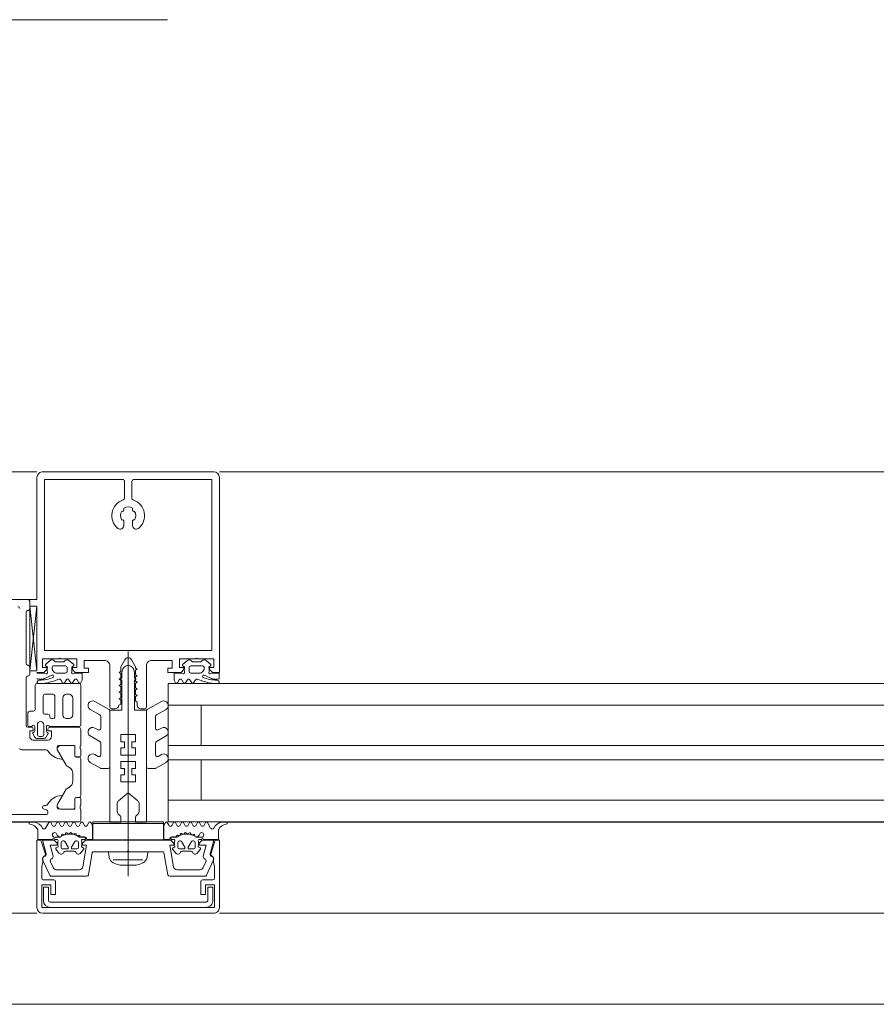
# Model space of a CAD drawing. Header units: centimetres. Extents: x -2424 to 2319, y 5 to 3760.
# Tile 9 of 117: x 449 to 473, y 381 to 408. Entities that reach past the tile are written whole.
import ezdxf

# ---------------------------------------------------------------- set-up
doc = ezdxf.new("R2010")
doc.units = ezdxf.units.CM
doc.linetypes.add('Oś', pattern=[222.25, 127, -31.75, 31.75, -31.75])
for name, color, linetype, lineweight in [('A-AREA', 32, 'Continuous', 13), ('A-DETL-GENF', 92, 'Continuous', 9), ('A-DOOR', 31, 'Continuous', 13), ('A-GLAZ-CURT', 52, 'Continuous', 13), ('A-GLAZ-CWMG', 51, 'Continuous', 13), ('S-GRID', 1, 'Continuous', 13)]:
    doc.layers.add(name, color=color, linetype=linetype, lineweight=lineweight)

msp = doc.modelspace()

# ---------------------------------------------------------------- linework, layer by layer
at = {"layer": 'A-AREA', "color": 251, "lineweight": 9}
msp.add_line((364.043, 381.326), (492.377, 381.326), dxfattribs=at)
at = {"layer": 'A-DETL-GENF', "color": 251, "lineweight": 9, "extrusion": (0, 0, -1)}
for p, q in [((450.011, 395.926), (454.727, 395.926)), ((449.877, 394.126), (449.877, 395.776)), ((449.877, 395.716), (449.877, 392.426)), ((450.087, 395.716), (450.087, 391.116)), ((452.277, 395.666), (452.277, 395.203)), ((452.477, 395.203), (452.477, 395.666)), ((454.667, 395.716), (454.667, 391.116)), ((454.877, 395.776), (454.877, 394.126)), ((454.877, 395.716), (454.877, 391.116)), ((452.257, 394.873), (452.257, 394.934)), ((452.497, 394.934), (452.497, 394.873)), ((452.257, 394.454), (452.257, 394.579)), ((452.497, 394.579), (452.497, 394.454)), ((452.377, 384.841), (452.377, 391.004)), ((450.117, 390.653), (450.241, 390.756)), ((450.354, 390.744), (450.362, 390.734)), ((450.401, 390.716), (450.593, 390.716)), ((450.632, 390.734), (450.64, 390.744)), ((450.754, 390.756), (450.877, 390.653)), ((454, 390.756), (453.876, 390.653)), ((454.121, 390.734), (454.113, 390.744)), ((454.352, 390.716), (454.16, 390.716)), ((454.399, 390.744), (454.391, 390.734)), ((454.636, 390.653), (454.512, 390.756)), ((450.156, 390.583), (450.121, 390.603)), ((450.334, 390.606), (450.661, 390.606)), ((450.707, 390.564), (450.707, 390.456)), ((450.874, 390.603), (450.839, 390.583)), ((451.877, 389.476), (451.877, 390.606)), ((452.202, 390.283), (452.202, 390.421)), ((452.302, 390.595), (452.327, 390.609)), ((452.452, 390.595), (452.427, 390.609)), ((452.552, 390.283), (452.552, 390.421)), ((452.877, 390.606), (452.877, 389.475)), ((453.88, 390.603), (453.915, 390.583)), ((454.046, 390.564), (454.046, 390.456)), ((454.42, 390.606), (454.093, 390.606)), ((454.598, 390.583), (454.633, 390.603)), ((450.027, 390.244), (449.897, 390.244)), ((450.289, 390.351), (450.068, 390.253)), ((450.472, 390.244), (450.332, 390.19)), ((450.66, 390.406), (450.437, 390.406)), ((450.581, 390.139), (450.533, 390.222)), ((450.682, 390.222), (450.633, 390.139)), ((450.801, 390.139), (450.753, 390.222)), ((450.902, 390.222), (450.854, 390.141)), ((451.023, 390.139), (450.975, 390.222)), ((452.167, 390.251), (452.192, 390.265)), ((452.192, 390.219), (452.167, 390.234)), ((452.587, 390.251), (452.562, 390.265)), ((452.562, 390.219), (452.587, 390.234)), ((453.731, 390.139), (453.779, 390.222)), ((453.852, 390.222), (453.899, 390.141)), ((453.952, 390.139), (454.001, 390.222)), ((454.072, 390.222), (454.12, 390.139)), ((454.094, 390.406), (454.316, 390.406)), ((454.172, 390.139), (454.22, 390.222)), ((454.281, 390.244), (454.422, 390.19)), ((454.465, 390.351), (454.686, 390.253)), ((454.726, 390.244), (454.856, 390.244)), ((454.748, 390.126), (454.848, 390.126)), ((451.465, 389.631), (451.852, 389.407)), ((453.29, 389.631), (452.902, 389.407)), ((451.602, 389.262), (451.34, 389.414)), ((451.877, 389.364), (451.877, 387.842)), ((452.011, 389.426), (451.927, 389.426)), ((452.827, 389.425), (452.727, 389.425)), ((452.877, 389.364), (452.877, 387.842)), ((453.152, 389.262), (453.415, 389.414)), ((451.627, 388.893), (451.627, 389.219)), ((453.127, 388.893), (453.127, 389.219)), ((451.465, 388.901), (451.552, 388.85)), ((453.29, 388.901), (453.202, 388.85)), ((451.602, 388.532), (451.34, 388.684)), ((453.152, 388.532), (453.415, 388.684)), ((451.627, 388.168), (451.627, 388.489)), ((453.127, 388.168), (453.127, 388.489)), ((451.465, 388.175), (451.552, 388.124)), ((453.29, 388.175), (453.202, 388.124)), ((451.616, 387.799), (451.34, 387.958)), ((451.827, 387.792), (451.641, 387.792)), ((452.927, 387.792), (453.114, 387.792)), ((453.139, 387.799), (453.415, 387.958)), ((452.077, 386.824), (452.077, 386.609)), ((452.677, 386.824), (452.677, 386.609)), ((450.201, 386.308), (450.114, 386.156)), ((450.304, 386.224), (450.253, 386.308)), ((450.422, 386.308), (450.372, 386.224)), ((450.523, 386.224), (450.473, 386.308)), ((450.641, 386.308), (450.591, 386.224)), ((450.743, 386.223), (450.693, 386.308)), ((450.861, 386.308), (450.811, 386.224)), ((450.963, 386.223), (450.913, 386.308)), ((451.081, 386.308), (451.031, 386.223)), ((451.18, 386.227), (451.133, 386.308)), ((451.302, 386.31), (451.254, 386.226)), ((453.451, 386.31), (453.499, 386.226)), ((453.573, 386.227), (453.621, 386.308)), ((453.672, 386.308), (453.722, 386.223)), ((453.79, 386.223), (453.841, 386.308)), ((453.892, 386.308), (453.942, 386.224)), ((454.011, 386.223), (454.061, 386.308)), ((454.112, 386.308), (454.162, 386.224)), ((454.23, 386.224), (454.28, 386.308)), ((454.332, 386.308), (454.382, 386.224)), ((454.45, 386.224), (454.5, 386.308)), ((454.552, 386.308), (454.639, 386.156)), ((454.976, 386.324), (455.064, 386.324)), ((450.495, 385.906), (450.367, 385.906)), ((450.367, 385.846), (450.427, 385.846)), ((450.401, 386.016), (450.43, 385.967)), ((450.549, 385.949), (450.55, 385.963)), ((450.591, 385.985), (450.609, 385.975)), ((450.655, 385.992), (450.659, 386.006)), ((450.709, 386.018), (450.723, 386.004)), ((450.772, 386.009), (450.78, 386.021)), ((450.831, 386.02), (450.841, 386.002)), ((450.89, 385.995), (450.9, 386.004)), ((450.949, 385.99), (450.955, 385.97)), ((450.997, 385.951), (451.011, 385.958)), ((451.128, 385.846), (451.193, 385.846)), ((453.626, 385.846), (453.561, 385.846)), ((453.756, 385.951), (453.742, 385.958)), ((453.804, 385.99), (453.799, 385.97)), ((453.864, 385.995), (453.853, 386.004)), ((453.922, 386.02), (453.912, 386.002)), ((453.981, 386.009), (453.973, 386.021)), ((454.044, 386.018), (454.03, 386.004)), ((454.099, 385.992), (454.094, 386.006)), ((454.163, 385.985), (454.144, 385.975)), ((454.205, 385.949), (454.204, 385.963)), ((454.258, 385.906), (454.387, 385.906)), ((454.352, 386.016), (454.324, 385.967)), ((454.387, 385.846), (454.326, 385.846)), ((450.399, 385.571), (450.48, 385.474)), ((450.537, 385.636), (450.537, 385.756)), ((450.587, 385.806), (450.614, 385.806)), ((450.707, 385.586), (450.587, 385.586)), ((450.64, 385.791), (450.733, 385.631)), ((450.821, 385.631), (450.913, 385.791)), ((450.967, 385.586), (450.847, 385.586)), ((450.939, 385.806), (450.967, 385.806)), ((451.017, 385.756), (451.017, 385.636)), ((451.073, 385.474), (451.155, 385.571)), ((453.68, 385.474), (453.599, 385.571)), ((453.737, 385.756), (453.737, 385.636)), ((453.814, 385.806), (453.787, 385.806)), ((453.787, 385.586), (453.907, 385.586)), ((453.933, 385.631), (453.84, 385.791)), ((454.113, 385.791), (454.021, 385.631)), ((454.047, 385.586), (454.167, 385.586)), ((454.167, 385.806), (454.139, 385.806)), ((454.217, 385.636), (454.217, 385.756)), ((454.355, 385.571), (454.273, 385.474)), ((450.232, 384.864), (450.032, 385.291)), ((450.662, 385.526), (450.892, 385.526)), ((451.394, 385.486), (451.287, 384.877)), ((452.352, 385.511), (451.424, 385.511)), ((453.33, 385.511), (452.402, 385.511)), ((453.466, 384.877), (453.359, 385.486)), ((454.092, 385.526), (453.862, 385.526)), ((454.721, 385.291), (454.522, 384.864)), ((450.246, 385.237), (450.322, 385.073)), ((451.969, 385.29), (452.784, 385.29)), ((452.602, 385.142), (452.152, 385.142)), ((454.432, 385.073), (454.508, 385.237)), ((451.238, 384.836), (450.277, 384.836)), ((450.412, 385.016), (451.035, 385.016)), ((454.477, 384.836), (453.516, 384.836)), ((453.719, 385.016), (454.341, 385.016)), ((450.337, 384.736), (450.057, 384.736)), ((454.697, 384.736), (454.417, 384.736)), ((450.242, 384.131), (454.512, 384.131)), ((454.502, 383.981), (450.252, 383.981)), ((450.027, 383.826), (454.727, 383.826))]:
    msp.add_line(p, q, dxfattribs=at)
at = {"layer": 'A-DETL-GENF', "color": 251, "lineweight": 9}
msp.add_line((449.877, 392.426), (344.877, 392.426), dxfattribs=at)
at = {"layer": 'A-DETL-GENF', "color": 251, "lineweight": 9, "extrusion": (0, 0, -1), "flags": 128}
for points in [[(-450.087, 394.126), (-450.087, 395.716), (-452.227, 395.716)], [(-452.527, 395.716), (-454.667, 395.716), (-454.667, 394.126)], [(-454.667, 391.226), (-454.667, 391.026), (-450.087, 391.026), (-450.087, 391.226)], [(-454.877, 391.226), (-454.877, 390.426), (-454.687, 390.426), (-454.607, 390.506), (-454.607, 390.566), (-454.727, 390.566), (-454.727, 390.796), (-454.282, 390.796)], [(-450.472, 390.796), (-450.027, 390.796), (-450.027, 390.566), (-450.147, 390.566), (-450.147, 390.506), (-450.067, 390.426), (-449.877, 390.426)], [(-451.727, 390.756), (-451.167, 390.756), (-451.167, 390.546), (-451.287, 390.546), (-451.287, 390.426), (-450.927, 390.426), (-450.847, 390.506), (-450.847, 390.565), (-450.967, 390.565), (-450.967, 390.796), (-450.522, 390.796)], [(-452.289, 390.775), (-452.177, 390.58), (-452.177, 390.454), (-452.127, 390.426), (-452.177, 390.397), (-452.177, 390.274), (-452.127, 390.246), (-452.177, 390.217), (-452.177, 390.094), (-452.127, 390.066), (-452.177, 390.037), (-452.177, 389.914), (-452.127, 389.886), (-452.177, 389.857), (-452.177, 389.734), (-452.127, 389.706), (-452.177, 389.677), (-452.177, 389.556), (-452.125, 389.526)], [(-452.627, 389.525), (-452.627, 389.615), (-452.577, 389.646), (-452.577, 389.767), (-452.627, 389.796), (-452.577, 389.824), (-452.577, 389.947), (-452.627, 389.976), (-452.577, 390.004), (-452.577, 390.127), (-452.627, 390.156), (-452.577, 390.184), (-452.577, 390.307), (-452.627, 390.336), (-452.577, 390.364), (-452.577, 390.487), (-452.627, 390.516), (-452.577, 390.545), (-452.577, 390.58), (-452.465, 390.775)], [(-454.233, 390.796), (-453.787, 390.796), (-453.787, 390.565), (-453.907, 390.565), (-453.907, 390.506), (-453.827, 390.426), (-453.467, 390.426), (-453.467, 390.546), (-453.587, 390.546), (-453.587, 390.756), (-453.027, 390.756)], [(-452.642, 386.901), (-452.377, 387.122), (-452.377, 387.422), (-452.577, 387.422), (-452.577, 387.622), (-452.477, 387.622), (-452.477, 387.788), (-452.577, 387.788), (-452.577, 387.988), (-452.377, 387.988), (-452.377, 388.155), (-452.577, 388.155), (-452.577, 388.355), (-452.477, 388.355), (-452.477, 388.522), (-452.577, 388.522), (-452.577, 388.722), (-452.377, 388.722), (-452.377, 390.622), (-452.377, 388.722), (-452.177, 388.722), (-452.177, 388.522), (-452.277, 388.522), (-452.277, 388.355), (-452.177, 388.355), (-452.177, 388.155), (-452.377, 388.155), (-452.377, 387.988), (-452.177, 387.988), (-452.177, 387.788), (-452.277, 387.788), (-452.277, 387.622), (-452.177, 387.622), (-452.177, 387.422), (-452.377, 387.422), (-452.377, 387.122), (-452.113, 386.901)], [(-449.877, 390.406), (-450.079, 390.406), (-450.13, 390.392)], [(-450.865, 390.392), (-450.916, 390.406), (-451.117, 390.406), (-451.117, 390.213), (-451.075, 390.139)], [(-452.177, 386.436), (-452.177, 386.322), (-451.877, 386.322), (-451.877, 389.392), (-452.202, 389.392), (-452.202, 390.202)], [(-452.577, 386.436), (-452.577, 386.322), (-452.877, 386.322), (-452.877, 389.392), (-452.552, 389.392), (-452.552, 390.202)], [(-453.889, 390.392), (-453.838, 390.406), (-453.636, 390.406), (-453.636, 390.213), (-453.679, 390.139)], [(-454.876, 390.264), (-454.876, 390.406), (-454.675, 390.406), (-454.624, 390.392)], [(-449.897, 386.115), (-449.897, 385.846), (-450.307, 385.846)], [(-451.261, 385.846), (-451.397, 385.846), (-451.397, 386.235), (-451.354, 386.31)], [(-453.492, 385.846), (-453.357, 385.846), (-453.357, 386.235), (-453.399, 386.31)], [(-454.857, 386.115), (-454.857, 385.846), (-454.447, 385.846)], [(-451.174, 385.906), (-451.052, 385.906), (-451.055, 385.931), (-451.182, 385.916)], [(-453.58, 385.906), (-453.702, 385.906), (-453.699, 385.931), (-453.572, 385.916)], [(-450.103, 385.467), (-449.987, 385.826), (-449.877, 385.826), (-449.877, 383.975)], [(-450.127, 385.451), (-450.027, 385.826), (-450.347, 385.826), (-450.427, 385.746), (-450.427, 385.686), (-450.24, 385.686), (-450.319, 385.391)], [(-450.457, 385.658), (-450.457, 385.646), (-450.407, 385.617)], [(-451.147, 385.617), (-451.097, 385.646), (-451.097, 385.658)], [(-451.133, 385.098), (-451.237, 385.686), (-451.127, 385.686), (-451.127, 385.746), (-451.207, 385.826), (-453.547, 385.826), (-453.627, 385.746), (-453.627, 385.686), (-453.517, 385.686), (-453.62, 385.098)], [(-453.607, 385.617), (-453.657, 385.646), (-453.657, 385.658)], [(-454.297, 385.658), (-454.297, 385.646), (-454.347, 385.617)], [(-454.434, 385.391), (-454.513, 385.686), (-454.327, 385.686), (-454.327, 385.746), (-454.407, 385.826), (-454.727, 385.826), (-454.626, 385.451)], [(-454.877, 383.975), (-454.877, 385.826), (-454.767, 385.826), (-454.65, 385.467)], [(-450.007, 384.786), (-450.007, 385.101), (-450.037, 385.219), (-450.037, 385.324)], [(-451.857, 385.352), (-451.837, 385.505), (-452.917, 385.505), (-452.897, 385.352)], [(-454.717, 385.324), (-454.717, 385.219), (-454.747, 385.101), (-454.747, 384.786)], [(-454.367, 384.686), (-454.367, 384.336), (-454.497, 384.336), (-454.497, 384.606), (-454.747, 384.606), (-454.747, 383.976), (-450.007, 383.976), (-450.007, 384.606), (-450.257, 384.606), (-450.257, 384.336), (-450.387, 384.336), (-450.387, 384.686)], [(-450.052, 384.181), (-450.052, 384.541), (-450.192, 384.541), (-450.192, 384.181)], [(-454.562, 384.181), (-454.562, 384.541), (-454.702, 384.541), (-454.702, 384.181)]]:
    msp.add_lwpolyline(points, dxfattribs=at)
for points in [[(-451.407, 386.326), (-453.347, 386.326), (-453.347, 386.286), (-451.407, 386.286)], [(-451.407, 386.286), (-453.347, 386.286), (-453.347, 385.836), (-451.407, 385.836)]]:
    msp.add_lwpolyline(points, close=True, dxfattribs=at)
at = {"layer": 'A-DETL-GENF', "color": 251, "lineweight": 9, "extrusion": (0, 0, -1)}
for centre, radius, start, end in [((-450.027, 395.776), 0.15, 0.1055, 83.878), ((-454.727, 395.776), 0.15, 90.0003, 179.9997), ((-452.227, 395.666), 0.05, 89.9791, 180.0209), ((-452.527, 395.666), 0.05, 0.0077, 89.9923), ((-452.377, 394.726), 0.45, 308.9448, 72.583), ((-452.227, 395.203), 0.05, 180, 252.583), ((-452.527, 395.203), 0.05, 287.4982, 0), ((-452.377, 394.726), 0.45, 107.4982, 231.0552), ((-452.377, 394.726), 0.21, 323.7768, 36.2232), ((-452.227, 394.873), 0.03, 180, 310.3193), ((-452.377, 394.726), 0.24, 60, 120), ((-452.527, 394.873), 0.03, 229.6807, 0), ((-452.377, 394.726), 0.21, 143.7768, 216.2232), ((-452.227, 394.579), 0.03, 49.6807, 180), ((-452.527, 394.579), 0.03, 0, 130.3193), ((-452.157, 394.454), 0.1, 180, 308.9448), ((-452.597, 394.454), 0.1, 231.0552, 0), ((-450.292, 390.694), 0.08, 50.315, 141.1525), ((-450.401, 390.766), 0.05, 270, 321.1525), ((-450.497, 390.79), 0.0255, 12.35, 167.65), ((-450.593, 390.766), 0.05, 218.8472, 270), ((-450.702, 390.694), 0.08, 38.8472, 129.685), ((-451.727, 390.606), 0.15, 89.9706, 180.0294), ((-452.377, 390.727), 0.1, 28.7984, 151.2016), ((-453.027, 390.606), 0.15, 359.9706, 90.0294), ((-454.051, 390.694), 0.08, 50.315, 141.1528), ((-454.16, 390.766), 0.05, 270, 321.1528), ((-454.257, 390.79), 0.0255, 12.35, 167.65), ((-454.352, 390.766), 0.05, 218.8475, 270), ((-454.461, 390.694), 0.08, 38.8475, 129.685), ((-450.136, 390.629), 0.03, 300.0085, 51.4202), ((-450.138, 390.421), 0.03, 165.6254, 284.5973), ((-450.435, 390.497), 0.277, 345.6254, 13.3413), ((-450.146, 390.566), 0.02, 119.9829, 193.3413), ((-450.437, 390.554), 0.148, 269.7596, 7.5836), ((-450.336, 390.556), 0.0496, 20.3122, 87.2441), ((-450.657, 390.456), 0.0502, 180.2678, 266.6677), ((-450.658, 390.556), 0.0499, 93.0107, 170.7737), ((-450.857, 390.421), 0.03, 255.4058, 14.3746), ((-450.849, 390.566), 0.02, 346.659, 60.0153), ((-450.56, 390.497), 0.277, 166.659, 194.3746), ((-450.859, 390.629), 0.03, 128.5798, 239.9915), ((-452.402, 390.421), 0.2, 0, 60), ((-452.377, 390.522), 0.1, 60, 90), ((-452.377, 390.522), 0.1, 90, 120), ((-452.352, 390.421), 0.2, 120, 180), ((-453.895, 390.629), 0.03, 300.0085, 51.4202), ((-453.896, 390.421), 0.03, 165.6254, 284.5942), ((-454.194, 390.497), 0.277, 345.6254, 13.341), ((-453.905, 390.566), 0.02, 119.9847, 193.341), ((-454.095, 390.556), 0.0499, 9.2263, 86.9893), ((-454.096, 390.456), 0.0502, 273.3323, 359.7322), ((-454.317, 390.554), 0.148, 172.4164, 270.2404), ((-454.417, 390.556), 0.0496, 92.7559, 159.6878), ((-454.616, 390.421), 0.03, 255.4027, 14.3746), ((-454.608, 390.566), 0.02, 346.6587, 60.0171), ((-454.319, 390.497), 0.277, 166.6587, 194.3746), ((-454.618, 390.629), 0.03, 128.5798, 239.9915), ((-449.897, 390.264), 0.02, 270.0007, 359.9993), ((-449.943, 390.156), 0.059, 345.3964, 91.4026), ((-449.951, 391.148), 0.933, 246.9965, 270.413), ((-449.979, 391.123), 0.997, 249.31, 268.5011), ((-450.027, 390.344), 0.1, 246, 269.9999), ((-450.302, 390.32), 0.0337, 66, 246.9965), ((-450.49, 390.197), 0.05, 69.464, 149.931), ((-450.717, 390.204), 0.0402, 27.6299, 152.2078), ((-450.938, 390.203), 0.0414, 28.176, 151.824), ((-452.172, 390.242), 0.01, 300.0198, 59.9697), ((-452.182, 390.283), 0.02, 180, 239.9697), ((-452.182, 390.202), 0.02, 120.0198, 180), ((-452.572, 390.283), 0.02, 300.0303, 0), ((-452.572, 390.202), 0.02, 0, 59.9802), ((-452.582, 390.242), 0.01, 120.0303, 239.9802), ((-453.815, 390.203), 0.0414, 28.176, 151.824), ((-454.036, 390.204), 0.0402, 27.7922, 152.3701), ((-454.264, 390.197), 0.05, 30.069, 110.536), ((-454.451, 390.32), 0.0337, 293.0035, 114), ((-454.774, 391.123), 0.997, 271.4989, 290.69), ((-454.802, 391.148), 0.933, 269.587, 293.0035), ((-454.726, 390.344), 0.1, 270.0001, 294), ((-454.811, 390.156), 0.059, 88.5974, 194.6036), ((-454.856, 390.264), 0.02, 180.0007, 269.9993), ((-449.905, 390.146), 0.02, 270, 345.3964), ((-450.607, 390.154), 0.03, 210.0871, 329.9129), ((-450.827, 390.154), 0.0299, 204.936, 329.878), ((-451.049, 390.154), 0.0301, 210.1258, 329.8742), ((-453.705, 390.154), 0.0301, 210.1258, 329.8742), ((-453.926, 390.154), 0.0299, 210.122, 335.064), ((-454.146, 390.154), 0.03, 210.0871, 329.9129), ((-454.848, 390.146), 0.02, 194.6036, 270), ((-451.402, 389.522), 0.125, 300, 120), ((-453.352, 389.522), 0.125, 60, 240), ((-451.827, 389.364), 0.05, 120, 180), ((-451.927, 389.476), 0.05, 270.9313, 359.9852), ((-452.002, 389.551), 0.126, 191.5693, 265.5931), ((-452.727, 389.525), 0.0999, 269.9704, 0.0296), ((-452.827, 389.475), 0.05, 179.9899, 270.0101), ((-452.927, 389.364), 0.05, 0, 60), ((-451.577, 389.219), 0.05, 120, 180), ((-453.177, 389.219), 0.05, 0, 60), ((-451.402, 388.792), 0.125, 300, 120), ((-451.577, 388.893), 0.05, 180, 300), ((-453.177, 388.893), 0.05, 240, 0), ((-453.352, 388.792), 0.125, 60, 240), ((-451.577, 388.489), 0.05, 120, 180), ((-453.177, 388.489), 0.05, 0, 60), ((-451.402, 388.067), 0.125, 300, 120), ((-451.577, 388.168), 0.05, 180, 300), ((-453.177, 388.168), 0.05, 240, 0), ((-453.352, 388.067), 0.125, 60, 240), ((-451.641, 387.842), 0.05, 270, 300), ((-451.827, 387.842), 0.05, 180, 270), ((-452.927, 387.842), 0.05, 270, 0), ((-453.114, 387.842), 0.05, 240, 270), ((-452.177, 386.824), 0.1, 0, 50), ((-452.577, 386.824), 0.1, 130, 180), ((-452.177, 386.609), 0.1, 300, 0), ((-452.077, 386.436), 0.1, 120, 180), ((-452.677, 386.436), 0.1, 0, 60), ((-452.577, 386.609), 0.1, 180, 240), ((-449.69, 386.295), 0.03, 278.3567, 90.0978), ((-449.644, 385.982), 0.286, 98.3567, 152.4079), ((-449.762, 386.035), 0.291, 99.5455, 154.6363), ((-450.071, 386.181), 0.05, 209.8351, 334.6363), ((-450.227, 386.293), 0.03, 29.8351, 149.2846), ((-450.338, 386.248), 0.0417, 215.132, 324.868), ((-450.447, 386.293), 0.03, 30.4654, 149.4113), ((-450.557, 386.247), 0.0415, 215.012, 324.988), ((-450.667, 386.293), 0.03, 30.4654, 149.8552), ((-450.777, 386.249), 0.043, 216.1766, 322.1564), ((-450.887, 386.293), 0.03, 30.4654, 149.6551), ((-450.997, 386.247), 0.0419, 215.3001, 324.5335), ((-451.107, 386.293), 0.03, 30.2315, 149.6554), ((-451.218, 386.246), 0.0416, 208.432, 333.0459), ((-451.328, 386.295), 0.03, 29.868, 150.2035), ((-453.425, 386.295), 0.03, 29.7965, 150.132), ((-453.536, 386.246), 0.0416, 206.9541, 331.568), ((-453.646, 386.293), 0.03, 30.3446, 149.7685), ((-453.756, 386.247), 0.0419, 215.4665, 324.6999), ((-453.866, 386.293), 0.03, 30.3449, 149.5346), ((-453.977, 386.249), 0.043, 217.8436, 323.8234), ((-454.086, 386.293), 0.03, 30.1448, 149.5346), ((-454.196, 386.247), 0.0415, 215.012, 324.988), ((-454.306, 386.293), 0.03, 30.5887, 149.5346), ((-454.416, 386.248), 0.0417, 215.132, 324.868), ((-454.526, 386.293), 0.03, 30.7154, 150.1649), ((-454.683, 386.181), 0.05, 205.3637, 330.1649), ((-454.991, 386.035), 0.291, 25.3637, 80.4545), ((-455.11, 385.982), 0.286, 27.5921, 81.6433), ((-454.976, 386.124), 0.2, 80.4545, 89.9022), ((-455.064, 386.295), 0.03, 89.9022, 261.6433), ((-450.367, 385.971), 0.065, 270, 90), ((-450.337, 385.846), 0.03, 0, 180), ((-450.367, 385.996), 0.04, 90, 150.0063), ((-450.427, 385.816), 0.03, 90.9052, 179.9815), ((-450.516, 386.017), 0.1, 270.8272, 329.9977), ((-450.495, 385.956), 0.05, 234.9221, 270), ((-450.515, 385.951), 0.0339, 183.0025, 270.8217), ((-450.777, 385.555), 0.44, 54.9221, 125.8412), ((-450.577, 385.962), 0.0272, 3.0147, 119.989), ((-450.625, 386.002), 0.0316, 198.0033, 299.993), ((-450.688, 385.997), 0.03, 17.9991, 134.9995), ((-450.746, 386.026), 0.0316, 212.9896, 315.009), ((-450.805, 386.005), 0.03, 33.0015, 149.9997), ((-450.869, 386.018), 0.0316, 228.0026, 329.9974), ((-450.92, 385.982), 0.03, 47.9972, 165.0045), ((-450.984, 385.978), 0.03, 243.0032, 344.9985), ((-451.025, 385.931), 0.03, 63.009, 179.9888), ((-451.052, 385.936), 0.03, 270, 305.8412), ((-451.128, 385.816), 0.03, 346.8025, 90), ((-451.174, 385.873), 0.033, 90, 234.9099), ((-451.182, 385.866), 0.05, 89.9912, 172.8263), ((-451.261, 385.876), 0.03, 270.003, 352.8115), ((-453.492, 385.876), 0.03, 187.1885, 269.997), ((-453.572, 385.866), 0.05, 7.1737, 90.0088), ((-453.58, 385.873), 0.033, 305.0901, 90), ((-453.626, 385.816), 0.03, 90, 193.1975), ((-453.729, 385.931), 0.03, 0.0112, 116.991), ((-453.702, 385.936), 0.03, 234.1588, 270), ((-453.977, 385.555), 0.44, 54.1588, 125.0779), ((-453.77, 385.978), 0.03, 195.0015, 296.9968), ((-453.833, 385.982), 0.03, 14.9955, 132.0028), ((-453.885, 386.018), 0.0316, 210.0026, 311.9974), ((-453.948, 386.005), 0.03, 30.0003, 146.9985), ((-454.008, 386.026), 0.0316, 224.991, 327.0104), ((-454.066, 385.997), 0.03, 45.0005, 162.0009), ((-454.129, 386.002), 0.0316, 240.007, 341.9967), ((-454.177, 385.962), 0.0272, 60.011, 176.9853), ((-454.238, 385.951), 0.0339, 269.1783, 356.9975), ((-454.258, 385.956), 0.05, 270, 305.0779), ((-454.237, 386.017), 0.1, 210.0023, 269.1728), ((-454.327, 385.816), 0.03, 0.0185, 89.0948), ((-454.387, 385.996), 0.04, 29.9937, 90), ((-454.387, 385.971), 0.065, 90, 270), ((-454.417, 385.846), 0.03, 0, 180), ((-450.422, 385.591), 0.03, 320.0103, 59.9951), ((-450.761, 385.737), 0.314, 345.4979, 14.5021), ((-450.587, 385.756), 0.05, 359.9897, 90.0103), ((-450.587, 385.636), 0.05, 269.9899, 0.0101), ((-450.614, 385.776), 0.03, 89.9879, 150.0064), ((-450.707, 385.616), 0.03, 149.9976, 270.0064), ((-450.847, 385.616), 0.03, 269.9987, 29.9973), ((-450.939, 385.776), 0.03, 29.995, 90.0107), ((-450.967, 385.756), 0.05, 90.009, 179.991), ((-450.967, 385.636), 0.05, 180.0092, 269.9908), ((-450.792, 385.737), 0.314, 166.8025, 194.483), ((-451.132, 385.591), 0.03, 119.9983, 220.0113), ((-453.622, 385.591), 0.03, 319.9887, 60.0017), ((-453.961, 385.737), 0.314, 345.517, 13.1975), ((-453.787, 385.756), 0.05, 0.009, 89.991), ((-453.787, 385.636), 0.05, 270.0092, 359.9908), ((-453.814, 385.776), 0.03, 89.9893, 150.005), ((-453.907, 385.616), 0.03, 150.0027, 270.0013), ((-454.047, 385.616), 0.03, 269.9936, 30.0024), ((-454.139, 385.776), 0.03, 29.9936, 90.0121), ((-454.167, 385.756), 0.05, 89.9897, 180.0103), ((-454.167, 385.636), 0.05, 179.9899, 270.0101), ((-453.993, 385.737), 0.314, 165.4979, 194.5021), ((-454.332, 385.591), 0.03, 120.0049, 219.9897), ((-450.087, 385.317), 0.06, 335, 81.5583), ((-450.107, 385.324), 0.07, 0, 59.9983), ((-450.037, 385.446), 0.07, 162, 239.9983), ((-450.069, 385.436), 0.06, 165, 261.5583), ((-450.3, 385.262), 0.06, 335, 71.1808), ((-450.261, 385.376), 0.06, 165, 251.1808), ((-450.542, 385.526), 0.08, 202.6156, 320.0033), ((-450.662, 385.476), 0.05, 22.6224, 89.9997), ((-450.892, 385.476), 0.05, 89.9988, 157.3791), ((-451.012, 385.526), 0.08, 220.0031, 337.3772), ((-451.424, 385.481), 0.03, 10, 90), ((-452.07, 385.405), 0.22, 297.2746, 346.0268), ((-452.377, 385.505), 0.0256, 12.6804, 167.3196), ((-452.683, 385.405), 0.22, 193.9707, 242.728), ((-453.33, 385.481), 0.03, 90, 170), ((-453.742, 385.526), 0.08, 202.6228, 319.9969), ((-453.862, 385.476), 0.05, 22.6209, 90.0012), ((-454.092, 385.476), 0.05, 90.0003, 157.3776), ((-454.212, 385.526), 0.08, 219.9967, 337.3844), ((-454.492, 385.376), 0.06, 288.8192, 15), ((-454.454, 385.262), 0.06, 108.8192, 205), ((-454.684, 385.436), 0.06, 278.4417, 15), ((-454.717, 385.446), 0.07, 300.0064, 18), ((-454.667, 385.317), 0.06, 98.4417, 205), ((-454.647, 385.324), 0.07, 120.0064, 180), ((-450.412, 385.116), 0.1, 270, 335), ((-451.035, 385.116), 0.1, 190, 270), ((-452.377, 386.034), 0.92, 284.1683, 296.293), ((-452.376, 386.035), 0.921, 243.7078, 255.8284), ((-453.719, 385.116), 0.1, 270, 350), ((-454.341, 385.116), 0.1, 205, 270), ((-450.057, 384.785), 0.0498, 269.8262, 0.1735), ((-450.277, 384.886), 0.05, 270, 335), ((-451.238, 384.886), 0.05, 190, 270), ((-453.516, 384.886), 0.05, 270, 350), ((-454.477, 384.886), 0.05, 205, 270), ((-454.696, 384.787), 0.0512, 180.5709, 268.6482), ((-450.337, 384.686), 0.05, 89.9981, 180.0017), ((-454.417, 384.686), 0.05, 0, 90.0001), ((-450.027, 383.976), 0.15, 270.0494, 359.9506), ((-450.252, 384.181), 0.2, 270.0295, 359.9723), ((-450.242, 384.181), 0.0501, 270.0875, 359.9336), ((-454.502, 384.181), 0.2, 179.9718, 270.0352), ((-454.512, 384.181), 0.0499, 179.8796, 270.0225), ((-454.727, 383.975), 0.15, 179.9938, 270.0062)]:
    msp.add_arc(centre, radius, start, end, dxfattribs=at)
at = {"layer": 'A-DOOR', "color": 251, "lineweight": 9}
for p, q in [((446.427, 392.426), (449.627, 392.426)), ((449.677, 392.376), (449.677, 392.177)), ((449.577, 392.075), (449.577, 390.678)), ((449.636, 392.127), (449.617, 392.124)), ((449.677, 390.472), (449.877, 392.247)), ((449.617, 390.628), (449.636, 390.625)), ((449.677, 390.576), (449.677, 390.378)), ((449.577, 390.276), (449.577, 388.97)), ((449.636, 390.328), (449.617, 390.325)), ((449.827, 389.413), (449.827, 390.08)), ((449.877, 390.126), (451.027, 390.126)), ((451.077, 390.08), (451.077, 388.993)), ((450.047, 389.329), (450.047, 389.776)), ((450.092, 389.826), (450.313, 389.826)), ((450.367, 389.785), (450.367, 389.2)), ((450.587, 389.26), (450.587, 389.726)), ((450.687, 389.826), (450.757, 389.826)), ((450.857, 389.726), (450.857, 389.26)), ((449.677, 389.36), (449.786, 389.36)), ((449.627, 388.97), (449.627, 389.314)), ((450.173, 389.28), (450.092, 389.28)), ((450.227, 389.209), (450.227, 389.239)), ((450.313, 389.16), (450.272, 389.16)), ((450.757, 389.16), (450.687, 389.16)), ((449.627, 388.923), (449.727, 388.923)), ((449.738, 388.94), (449.657, 388.94)), ((449.817, 388.814), (449.817, 388.936)), ((449.887, 388.72), (449.887, 388.99)), ((450.067, 388.99), (450.067, 388.72)), ((450.137, 388.936), (450.137, 388.812)), ((451.036, 388.94), (450.216, 388.94)), ((450.227, 388.923), (451.027, 388.923)), ((451.077, 388.873), (451.077, 388.426)), ((449.812, 388.66), (449.766, 388.739)), ((449.777, 388.573), (450.177, 388.573)), ((450.047, 388.61), (449.899, 388.61)), ((450.017, 388.67), (449.937, 388.67)), ((450.179, 388.738), (450.134, 388.66)), ((450.133, 388.303), (449.452, 388.303)), ((450.448, 388.272), (450.665, 387.897)), ((450.868, 388.425), (450.518, 388.425)), ((450.918, 388.135), (450.918, 388.375)), ((451.057, 388.398), (451.057, 388.353)), ((451.077, 388.326), (451.077, 388.138)), ((451.027, 388.105), (450.948, 388.105)), ((451.047, 388.108), (450.949, 388.108)), ((451.077, 387.047), (451.077, 388.055)), ((450.702, 387.859), (450.755, 387.83)), ((450.857, 387.656), (450.857, 387.445)), ((450.664, 387.204), (450.448, 386.83)), ((450.755, 387.271), (450.701, 387.241)), ((450.918, 386.727), (450.918, 386.967)), ((450.948, 386.997), (451.027, 386.997)), ((451.047, 386.994), (450.949, 386.994)), ((451.077, 386.776), (451.077, 386.964)), ((450.12, 386.776), (450.077, 386.776)), ((450.077, 386.676), (450.142, 386.656)), ((450.518, 386.677), (450.868, 386.677)), ((451.057, 386.703), (451.057, 386.748)), ((451.077, 386.376), (451.077, 386.676)), ((450.127, 386.526), (449.027, 386.526)), ((450.177, 386.608), (450.177, 386.576)), ((449.077, 386.326), (451.027, 386.326))]:
    msp.add_line(p, q, dxfattribs=at)
at = {"layer": 'A-DOOR', "color": 251, "lineweight": 9, "flags": 128}
for points in [[(449.877, 390.472), (449.877, 392.247), (449.677, 392.247), (449.677, 390.472), (449.877, 390.472), (449.677, 392.247)], [(449.777, 388.873), (449.777, 388.823), (449.677, 388.823), (449.677, 388.673)], [(450.277, 388.673), (450.277, 388.823), (450.177, 388.823), (450.177, 388.873)], [(450.427, 388.376), (450.427, 388.306), (450.565, 388.066)], [(450.919, 388.138), (450.919, 388.414), (450.477, 388.426)], [(450.427, 386.726), (450.427, 386.796), (450.565, 387.035)], [(450.919, 386.964), (450.919, 386.688), (450.477, 386.676)]]:
    msp.add_lwpolyline(points, dxfattribs=at)
at = {"layer": 'A-DOOR', "color": 251, "lineweight": 9}
for centre, radius, start, end in [((449.627, 392.376), 0.05, 0.0034, 89.9966), ((449.353, 392.176), 0.05, 359.9942, 90.0058), ((449.627, 392.075), 0.05, 101.2495, 180), ((449.627, 392.177), 0.05, 281.2495, 0), ((449.627, 390.678), 0.05, 180, 258.7505), ((449.627, 390.576), 0.05, 0, 78.7505), ((449.627, 390.276), 0.05, 101.2495, 180), ((449.627, 390.378), 0.05, 281.2495, 0), ((449.877, 390.076), 0.05, 89.9986, 174.7066), ((451.027, 390.076), 0.05, 5.2937, 89.9972), ((450.097, 389.776), 0.05, 95.2946, 180.0001), ((450.318, 389.776), 0.05, 10.5869, 95.2949), ((450.687, 389.726), 0.1, 89.9998, 179.9998), ((450.757, 389.726), 0.1, 359.9998, 90.0002), ((449.677, 389.31), 0.05, 90.0003, 174.7049), ((449.777, 389.409), 0.05, 280.5887, 5.2926), ((449.977, 388.99), 0.09, 0, 180), ((450.097, 389.329), 0.05, 179.9999, 264.7054), ((450.178, 389.23), 0.05, 10.5876, 95.2937), ((450.277, 389.209), 0.05, 180.0005, 264.7062), ((450.318, 389.209), 0.05, 264.7061, 349.4127), ((450.687, 389.26), 0.1, 180, 270.0004), ((450.757, 389.26), 0.1, 269.9997, 0.0003), ((449.627, 388.973), 0.05, 183.2538, 270), ((449.657, 388.97), 0.03, 180, 270), ((449.727, 388.873), 0.05, 0, 90), ((449.777, 388.94), 0.0397, 353.4883, 180.4578), ((449.787, 388.814), 0.03, 275.4114, 0), ((450.176, 388.94), 0.0397, 359.5422, 186.5117), ((450.168, 388.813), 0.0311, 181.5217, 256.9862), ((450.227, 388.873), 0.05, 90, 180), ((451.027, 388.873), 0.05, 359.9946, 90.0054), ((451.027, 388.989), 0.05, 280.5861, 5.2962), ((449.777, 388.673), 0.1, 180, 270), ((449.792, 388.754), 0.03, 95.4114, 210.0001), ((449.899, 388.71), 0.1, 209.9996, 270.0004), ((449.937, 388.72), 0.05, 180.0223, 269.9779), ((450.017, 388.72), 0.05, 270.0233, 359.9767), ((450.047, 388.71), 0.1, 269.9997, 330.0003), ((450.153, 388.753), 0.03, 330.0006, 74.9995), ((450.177, 388.673), 0.1, 270, 0), ((449.452, 388.353), 0.05, 191.5556, 270), ((450.133, 388.253), 0.05, 31.871, 90), ((450.601, 388.543), 0.5, 211.871, 264.3774), ((450.477, 388.376), 0.05, 90, 180), ((450.532, 388.326), 0.1, 98.1816, 212.727), ((450.868, 388.375), 0.05, 359.9997, 90.0003), ((450.907, 388.414), 0.012, 0, 90), ((451.085, 388.399), 0.0279, 106.4199, 181.1646), ((451.085, 388.352), 0.0279, 178.8371, 253.5754), ((450.553, 388.059), 0.0138, 264.3774, 30), ((450.948, 388.135), 0.03, 180, 270), ((450.949, 388.138), 0.03, 180, 270), ((451.027, 388.055), 0.05, 0, 90), ((451.047, 388.138), 0.03, 270, 0), ((450.751, 387.947), 0.1, 210, 240.6936), ((450.657, 387.656), 0.2, 0, 60.6936), ((450.751, 387.154), 0.1, 119.5684, 150), ((450.657, 387.445), 0.2, 299.5684, 0), ((450.601, 386.558), 0.5, 95.6226, 150.8864), ((450.553, 387.042), 0.0138, 330, 95.6226), ((450.948, 386.967), 0.03, 90, 180), ((450.949, 386.964), 0.03, 90, 180), ((451.027, 387.047), 0.05, 270, 0), ((451.047, 386.964), 0.03, 0, 90), ((450.077, 386.726), 0.05, 90, 270), ((450.12, 386.826), 0.05, 270, 330.8726), ((450.127, 386.608), 0.05, 0, 71.684), ((450.477, 386.726), 0.05, 180, 270), ((450.532, 386.776), 0.1, 147.273, 261.8184), ((450.868, 386.727), 0.05, 269.9997, 0.0003), ((450.907, 386.688), 0.012, 270, 0), ((451.085, 386.749), 0.0279, 106.4246, 181.1629), ((451.085, 386.702), 0.0279, 178.8354, 253.5801), ((450.127, 386.576), 0.05, 269.9991, 0.0017), ((451.027, 386.376), 0.05, 269.9974, 0.0026)]:
    msp.add_arc(centre, radius, start, end, dxfattribs=at)
at = {"layer": 'A-GLAZ-CURT', "color": 251, "lineweight": 9}
for p, q in [((488.777, 390.126), (453.477, 390.126)), ((453.477, 390.126), (453.477, 386.326)), ((488.777, 389.526), (453.477, 389.526)), ((454.377, 388.426), (454.377, 389.526)), ((488.777, 388.426), (453.477, 388.426)), ((488.777, 388.026), (453.477, 388.026)), ((454.377, 386.926), (454.377, 388.026)), ((488.777, 386.926), (453.477, 386.926)), ((453.477, 386.326), (488.777, 386.326))]:
    msp.add_line(p, q, dxfattribs=at)
at = {"layer": 'A-GLAZ-CWMG', "color": 251, "lineweight": 9}
for p, q in [((449.877, 395.926), (355.576, 395.926)), ((487.377, 395.926), (454.877, 395.926)), ((448.977, 386.316), (449.877, 386.316)), ((454.877, 386.316), (487.377, 386.316)), ((364.043, 383.826), (449.877, 383.826)), ((454.877, 383.826), (487.377, 383.826))]:
    msp.add_line(p, q, dxfattribs=at)
at = {"layer": 'S-GRID', "color": 251, "linetype": 'Oś', "lineweight": 9}
msp.add_line((1342.46, 408.326), (-1368.763, 408.326), dxfattribs=at)

doc.saveas('drawing.dxf')
